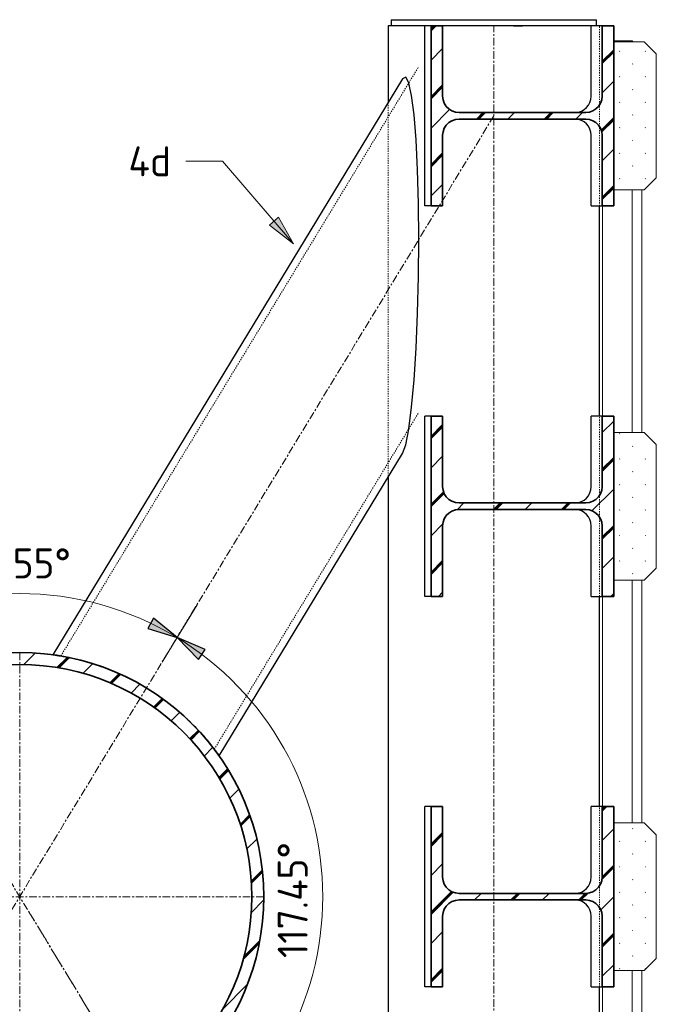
# Model space of a CAD drawing. Header units: millimetres. Extents: x -236694 to -141708, y -41476 to 103952.
# Tile 92 of 103: x -144617 to -143557, y 1081 to 2720. Entities that reach past the tile are written whole.
import ezdxf

# ---------------------------------------------------------------- set-up
doc = ezdxf.new("R2010")
doc.units = ezdxf.units.MM
for name, pattern in [('Dash', [6.35, 3.175, -3.175]), ('Grid Line', [22.225, 12.7, -3.175, 3.175, -3.175]), ('XX-HIDDEN', [4, 2, -2])]:
    doc.linetypes.add(name, pattern=pattern)
for name, color, linetype, lineweight in [('N-CO-BC-BETONVORM-G', 50, 'Continuous', 25), ('N-CO-BC-BETONVORM-G-1', 50, 'XX-HIDDEN', 18), ('N-CO-BC-BETONVORM-G-2', 50, 'Continuous', 13), ('N-CO-BC-BETONVORM-G-3', 50, 'Continuous', 18), ('N-CO-BC-BETONVORM-GN', 10, 'XX-HIDDEN', 18), ('N-CO-BC-BETONVORM-GN-1', 10, 'Continuous', 18), ('N-CO-KC-KUNSTSTOFVORM-G', 7, 'Continuous', 13), ('N-CO-KC-KUNSTSTOFVORM-GD', 90, 'Continuous', 18), ('N-CO-SC-STAALVORM-G', 10, 'Continuous', 25), ('N-CO-SC-STAALVORM-G-1', 10, 'Continuous', 18), ('N-CO-SC-STAALVORM-GD', 90, 'Continuous', 35), ('X-XX-AL-ANALYTISCH_BEAMS-G', 32, 'Continuous', 35), ('X-XX-AL-CONSTRUCTIELIJN-G-1', 7, 'Grid Line', 18), ('X-XX-AL-M', 7, 'Continuous', 18), ('X-XX-AL-M-20', 7, 'Continuous', 18), ('X-XX-AL-T25-1', 250, 'Continuous', 13), ('X-XX-AL-T25-2', 7, 'Continuous', 13)]:
    doc.layers.add(name, color=color, linetype=linetype, lineweight=lineweight)
doc.styles.add('NLCS-ISO_1', font='NLCS-ISO.ttf', dxfattribs={"height": 50})
doc.dimstyles.new('2_5_NLCS_arrow_fill_11', dxfattribs={"dimscale": 304.8, "dimtxt": 50.137748, "dimasz": 0.164042, "dimexe": 0.15748, "dimexo": 0.104987, "dimgap": 0.032808, "dimtad": 1, "dimdec": 0, "dimzin": 0, "dimdsep": 46, "dimtxsty": 'NLCS-ISO_1', "dimsah": 1, "dimcen": 0.09, "dimazin": 0, "dimtfac": 1, "dimtdec": 4, "dimtix": 1, "dimtmove": 0, "dimatfit": 3, "dimfxl": 1, "dimtvp": 1, "dimtolj": 1, "dimtzin": 0, "dimarcsym": 2})
doc.dimstyles.new('2_5_NLCS_arrow_fill_12', dxfattribs={"dimscale": 304.8, "dimtxt": 50.137748, "dimasz": 0.164042, "dimexe": 0.15748, "dimexo": 0.104987, "dimgap": 0.032808, "dimtad": 1, "dimdec": 0, "dimzin": 0, "dimdsep": 46, "dimtxsty": 'NLCS-ISO_1', "dimsah": 1, "dimcen": 0.09, "dimazin": 0, "dimtfac": 1, "dimtdec": 4, "dimtix": 1, "dimtmove": 0, "dimatfit": 3, "dimfxl": 1, "dimtvp": 1, "dimtolj": 1, "dimtzin": 0, "dimarcsym": 2})
pattern_1 = [(45, (-142885.41, -9085), (-56.56854, 56.56854), []), (45, (-142885.41, -9036.43), (-56.56854, 56.56854), []), (45, (-142885.41, -9034.43), (-56.56854, 56.56854), []), (45, (-142885.41, -9032.43), (-56.56854, 56.56854), [])]
pattern_2 = [(45, (102497.49, -9085), (-21.2132, 21.2132), [0.671, -29.329])]

# ---------------------------------------------------------------- blocks, each defined once
blk = doc.blocks.new('GM_afdekklepje - GM_afdekklepje-3673590-Doorsnede 7 dubbel geleidewerk')
at = {"layer": 'N-CO-SC-STAALVORM-G'}
for p, q in [((101384.4, 2720), (101384.4, 2710)), ((101384.5, 2720), (101384.7, 2720)), ((101384.7, 2720), (101440, 2720)), ((101440, 2720), (101471, 2720)), ((101471, 2720), (101703.8, 2720)), ((101703.8, 2720), (101726.4, 2720)), ((101726.4, 2710), (101726.4, 2720))]:
    blk.add_line(p, q, dxfattribs=at)
blk = doc.blocks.new('NLI_Balk_Buis - ø323_9_12_5-3688876-Doorsnede 7 dubbel geleidewerk')
at = {"layer": 'N-CO-BC-BETONVORM-GN'}
for p, q in [((100834.2, 1660.7), (101430.3, 2642)), ((101089.7, 1505.5), (101430.3, 2066.2))]:
    blk.add_line(p, q, dxfattribs=at)
blk = doc.blocks.new('GM_Hakorit_2850 - GM_Hakorit_2850-V252-Doorsnede 7 dubbel geleidewerk')
at = {"layer": 'N-CO-KC-KUNSTSTOFVORM-G'}
for p, q in [((101754.9, 2685), (101785.5, 2685)), ((101785.5, 2685), (101785.5, 2683)), ((101787.2, 2683), (101785.5, 2685)), ((101785.5, 2437), (101785.5, 2033)), ((101802, 2437), (101802, 2033)), ((101736.2, 2060), (101736.2, 2410)), ((101785.5, 1787), (101785.5, 1383)), ((101802, 1787), (101802, 1383)), ((101736.2, 1410), (101736.2, 1760)), ((101785.5, 1137), (101785.5, 733)), ((101802, 1137), (101802, 733)), ((101736.2, 760), (101736.2, 1110))]:
    blk.add_line(p, q, dxfattribs=at)
blk = doc.blocks.new('GM_Hakorit_1100 - GM_Hakorit_1100-V253-Doorsnede 7 dubbel geleidewerk')
at = {"layer": 'N-CO-BC-BETONVORM-G-3'}
h = blk.add_hatch(dxfattribs=at)
h.set_pattern_fill('ACO-KUNSTSTOF', color=256, style=0, pattern_type=2)
h.set_pattern_definition(pattern_2)
h.paths.add_polyline_path([(101805.6, 2437), (101825.9, 2457), (101825.9, 2663), (101805.6, 2683), (101754.9, 2683), (101754.9, 2437), (101802, 2437)], flags=0)
at = {"layer": 'N-CO-KC-KUNSTSTOFVORM-GD'}
for p, q in [((101754.9, 2683), (101754.9, 2437)), ((101805.6, 2683), (101754.9, 2683)), ((101825.9, 2663), (101805.6, 2683)), ((101825.9, 2457), (101825.9, 2663)), ((101805.6, 2437), (101825.9, 2457)), ((101754.9, 2437), (101805.6, 2437))]:
    blk.add_line(p, q, dxfattribs=at)
blk = doc.blocks.new('GM_Hakorit_1100 - GM_Hakorit_1100-V254-Doorsnede 7 dubbel geleidewerk')
at = {"layer": 'N-CO-BC-BETONVORM-G-3'}
h = blk.add_hatch(dxfattribs=at)
h.set_pattern_fill('ACO-KUNSTSTOF', color=256, style=0, pattern_type=2)
h.set_pattern_definition(pattern_2)
h.paths.add_polyline_path([(101754.9, 1787), (101805.6, 1787), (101825.9, 1807), (101825.9, 2013), (101805.6, 2033), (101754.9, 2033), (101754.9, 1835)], flags=0)
at = {"layer": 'N-CO-KC-KUNSTSTOFVORM-GD'}
for p, q in [((101754.9, 2033), (101754.9, 1787)), ((101805.6, 2033), (101754.9, 2033)), ((101825.9, 2013), (101805.6, 2033)), ((101825.9, 1807), (101825.9, 2013)), ((101805.6, 1787), (101825.9, 1807)), ((101754.9, 1787), (101805.6, 1787))]:
    blk.add_line(p, q, dxfattribs=at)
blk = doc.blocks.new('GM_Hakorit_1100 - GM_Hakorit_1100-V255-Doorsnede 7 dubbel geleidewerk')
at = {"layer": 'N-CO-BC-BETONVORM-G-3'}
h = blk.add_hatch(dxfattribs=at)
h.set_pattern_fill('ACO-KUNSTSTOF', color=256, style=0, pattern_type=2)
h.set_pattern_definition(pattern_2)
h.paths.add_polyline_path([(101805.6, 1137), (101825.9, 1157), (101825.9, 1363), (101805.6, 1383), (101754.9, 1383), (101754.9, 1137), (101802, 1137)], flags=0)
at = {"layer": 'N-CO-KC-KUNSTSTOFVORM-GD'}
for p, q in [((101754.9, 1383), (101754.9, 1137)), ((101805.6, 1383), (101754.9, 1383)), ((101825.9, 1363), (101805.6, 1383)), ((101825.9, 1157), (101825.9, 1363)), ((101805.6, 1137), (101825.9, 1157)), ((101754.9, 1137), (101805.6, 1137))]:
    blk.add_line(p, q, dxfattribs=at)
blk = doc.blocks.new('NLI_Balk_Buis - ø813_20-3690250-Doorsnede 7 dubbel geleidewerk')
at = {"layer": 'N-CO-BC-BETONVORM-GN-1'}
h = blk.add_hatch(dxfattribs=at)
h.set_pattern_fill('ACO-STAAL', color=256, style=0, pattern_type=2)
h.set_pattern_definition([(45, (102497.49, -9085), (-56.56854, 56.56854), []), (45, (102497.49, -9036.43), (-56.56854, 56.56854), []), (45, (102497.49, -9034.43), (-56.56854, 56.56854), []), (45, (102497.49, -9032.43), (-56.56854, 56.56854), [])])
h.paths.add_polyline_path([(100765.7, 853.5), (100801.1, 855), (100836.3, 859.7), (100871.7, 867.6), (100904.7, 878), (100937.5, 891.6), (100969, 908), (100998.9, 927), (101027, 948.6), (101053.1, 972.6), (101077.1, 998.7), (101098.7, 1026.8), (101117.7, 1056.7), (101134.1, 1088.2), (101147.7, 1121), (101158.4, 1154.8), (101166, 1189.4), (101170.7, 1224.6), (101172.2, 1260), (101170.7, 1295.4), (101166, 1330.6), (101158.4, 1365.2), (101147.7, 1399), (101134.1, 1431.8), (101117.7, 1463.2), (101098.7, 1493.2), (101077.1, 1521.3), (101053.1, 1547.4), (101027, 1571.4), (100998.9, 1593), (100969, 1612), (100937.5, 1628.4), (100904.7, 1642), (100870.9, 1652.6), (100836.3, 1660.3), (100801.1, 1665), (100765.7, 1666.5), (100730.3, 1665), (100695.1, 1660.3), (100660.5, 1652.6), (100625.6, 1641.5), (100593.9, 1628.4), (100562.5, 1612), (100532.5, 1593), (100504.4, 1571.4), (100478.3, 1547.4), (100454.3, 1521.3), (100432.7, 1493.2), (100413.7, 1463.2), (100397.3, 1431.8), (100383.7, 1399), (100373.1, 1365.2), (100365.4, 1330.6), (100360.8, 1295.4), (100359.2, 1260), (100360.8, 1224.6), (100365.4, 1189.4), (100373.1, 1154.8), (100383.7, 1121), (100397.3, 1088.2), (100413.7, 1056.7), (100432.7, 1026.8), (100454.3, 998.7), (100478.3, 972.6), (100504.4, 948.6), (100532.5, 927), (100562.5, 908), (100593.9, 891.6), (100626.7, 878), (100660.5, 867.4), (100695.1, 859.7), (100730.3, 855), (100749.2, 854.2)], flags=0)
h.paths.add_polyline_path([(100765.7, 873.5), (100732, 875), (100698.6, 879.4), (100665.7, 886.7), (100633.5, 896.8), (100602.4, 909.7), (100572.5, 925.3), (100544, 943.4), (100517.3, 963.9), (100492.4, 986.7), (100469.6, 1011.6), (100449.1, 1038.3), (100431, 1066.7), (100415.4, 1096.7), (100402.5, 1127.8), (100392.4, 1160), (100385.1, 1192.9), (100380.7, 1226.3), (100379.2, 1260), (100380.7, 1293.7), (100385.1, 1327.1), (100392.4, 1360), (100402.5, 1392.2), (100415.4, 1423.3), (100431, 1453.2), (100449.1, 1481.7), (100469.6, 1508.4), (100492.4, 1533.3), (100517.3, 1556.1), (100544.7, 1577), (100572.5, 1594.7), (100602.4, 1610.3), (100633.5, 1623.2), (100665.7, 1633.3), (100698.6, 1640.6), (100732, 1645), (100765.7, 1646.5), (100799.4, 1645), (100832.8, 1640.6), (100865.7, 1633.3), (100897.9, 1623.2), (100929, 1610.3), (100959, 1594.7), (100987.4, 1576.6), (101014.1, 1556.1), (101039, 1533.3), (101061.8, 1508.4), (101082.3, 1481.7), (101100.4, 1453.2), (101116, 1423.3), (101128.9, 1392.2), (101139, 1360), (101146.3, 1327.1), (101150.7, 1293.7), (101152.2, 1260), (101150.7, 1226.3), (101146.3, 1192.9), (101139, 1160), (101128.9, 1127.8), (101116, 1096.7), (101100.4, 1066.7), (101082.3, 1038.3), (101061.8, 1011.6), (101039, 986.7), (101014.1, 963.9), (100987.4, 943.4), (100959, 925.3), (100929, 909.7), (100897.9, 896.8), (100865.7, 886.7), (100832.8, 879.4), (100799.4, 875)], flags=0)
at = {"layer": 'N-CO-SC-STAALVORM-GD'}
for radius, start, end in [(406.5, 360, 180), (386.5, 0, 180), (406.5, 180, 360), (386.5, 180, 0)]:
    blk.add_arc((100765.7, 1260), radius, start, end, dxfattribs=at)
blk = doc.blocks.new('DIMBLOCK178-Doorsnede 7 dubbel geleidewerk')
at = {"layer": 'X-XX-AL-M-20', "lineweight": 25}
for points in [[(-144355.2, 1691.4), (-144319.4, 1655), (-144308.2, 1671.6)], [(-144355.2, 828.6), (-144308.2, 848.4), (-144319.4, 865)]]:
    blk.add_hatch(color=256, dxfattribs=at).paths.add_polyline_path(points, flags=0)
at = {"layer": 'X-XX-AL-M-20'}
for p, q in [((-144355.2, 1691.4), (-144321.9, 1746.1)), ((-144355.2, 1691.4), (-144380.1, 1650.4)), ((-144355.2, 828.6), (-144355.2, 828.6)), ((-144355.2, 828.6), (-144330.2, 787.6))]:
    blk.add_line(p, q, dxfattribs=at)
at = {"layer": 'X-XX-AL-M-20', "lineweight": 25}
for p, q in [((-144355.2, 1691.4), (-144319.4, 1655)), ((-144308.2, 1671.6), (-144355.2, 1691.4)), ((-144319.4, 1655), (-144308.2, 1671.6)), ((-144319.4, 865), (-144355.2, 828.6)), ((-144308.2, 848.4), (-144319.4, 865)), ((-144355.2, 828.6), (-144308.2, 848.4))]:
    blk.add_line(p, q, dxfattribs=at)
at = {"layer": 'X-XX-AL-M-20', "linetype": 'Dash'}
blk.add_line((-144355.2, 828.6), (-144600.6, 1232.7), dxfattribs=at)
at = {"layer": 'X-XX-AL-M-20'}
blk.add_arc((-144617.2, 1260), 504.7, 301.276, 58.724, dxfattribs=at)
blk.add_arc((-144617.2, 1260), 504.7, 301.276, 58.724, dxfattribs=at)
at = {"layer": 'X-XX-AL-M-20', "color": 0, "insert": (-144187.6, 1157.8), "char_height": 50, "width": 245.202, "attachment_point": 1, "rotation": 90, "line_spacing_factor": 1.135194, "style": 'NLCS-ISO_1'}
blk.add_mtext('117.45°', dxfattribs=at)
blk = doc.blocks.new('DIMBLOCK179-Doorsnede 7 dubbel geleidewerk')
at = {"layer": 'X-XX-AL-M-20', "lineweight": 25}
for points in [[(-144879.2, 1691.4), (-144830.5, 1706.3), (-144840, 1723.9)], [(-144355.2, 1691.4), (-144394.4, 1723.9), (-144403.9, 1706.3)]]:
    blk.add_hatch(color=256, dxfattribs=at).paths.add_polyline_path(points, flags=0)
at = {"layer": 'X-XX-AL-M-20', "linetype": 'Dash'}
for p, q in [((-144879.2, 1691.4), (-144912.5, 1746.1)), ((-144355.2, 1691.4), (-144321.9, 1746.1))]:
    blk.add_line(p, q, dxfattribs=at)
at = {"layer": 'X-XX-AL-M-20', "lineweight": 25}
for p, q in [((-144840, 1723.9), (-144879.2, 1691.4)), ((-144830.5, 1706.3), (-144840, 1723.9)), ((-144394.4, 1723.9), (-144403.9, 1706.3)), ((-144355.2, 1691.4), (-144394.4, 1723.9)), ((-144879.2, 1691.4), (-144830.5, 1706.3)), ((-144403.9, 1706.3), (-144355.2, 1691.4))]:
    blk.add_line(p, q, dxfattribs=at)
at = {"layer": 'X-XX-AL-M-20'}
for p, q in [((-144879.2, 1691.4), (-144854.3, 1650.4)), ((-144355.2, 1691.4), (-144380.1, 1650.4)), ((-144355.2, 1691.4), (-144355.2, 1691.4))]:
    blk.add_line(p, q, dxfattribs=at)
blk.add_arc((-144617.2, 1260), 504.7, 58.724, 121.276, dxfattribs=at)
blk.add_arc((-144617.2, 1260), 504.7, 58.724, 121.276, dxfattribs=at)
at = {"layer": 'X-XX-AL-M-20', "color": 0, "insert": (-144709.9, 1839.9), "char_height": 50, "width": 222.498, "attachment_point": 1, "line_spacing_factor": 1.135194, "style": 'NLCS-ISO_1'}
blk.add_mtext('62.55°', dxfattribs=at)

msp = doc.modelspace()

# ---------------------------------------------------------------- hatches: boundary and pattern name
at = {"layer": 'N-CO-SC-STAALVORM-G-1'}
h = msp.add_hatch(dxfattribs=at)
h.set_pattern_fill('ACO-STAAL', color=256, style=0, pattern_type=2)
h.set_pattern_definition(pattern_1)
h.paths.add_polyline_path([(-143912.8, 2410), (-143912.8, 2527.5), (-143912.2, 2533.5), (-143910.1, 2539.2), (-143906.9, 2544.3), (-143902.5, 2548.6), (-143897.3, 2551.8), (-143891.6, 2553.8), (-143885.5, 2554.5), (-143674.6, 2554.5), (-143668.5, 2553.8), (-143662.7, 2551.8), (-143657.5, 2548.6), (-143652.7, 2543.5), (-143649.9, 2539.2), (-143647.9, 2533.5), (-143647.2, 2527.5), (-143647.2, 2410), (-143628, 2410), (-143628, 2710), (-143647.2, 2710), (-143647.2, 2592.5), (-143647.9, 2586.5), (-143649.9, 2580.8), (-143653.2, 2575.7), (-143657.5, 2571.4), (-143662.7, 2568.2), (-143668.5, 2566.2), (-143676.6, 2565.5), (-143885.5, 2565.5), (-143891.6, 2566.2), (-143897.3, 2568.2), (-143902.5, 2571.4), (-143906.9, 2575.7), (-143910.1, 2580.8), (-143912.2, 2586.5), (-143912.8, 2592.5), (-143912.8, 2710), (-143932.1, 2710), (-143932.1, 2410)], flags=0)
h = msp.add_hatch(dxfattribs=at)
h.set_pattern_fill('ACO-STAAL', color=256, style=0, pattern_type=2)
h.set_pattern_definition(pattern_1)
h.paths.add_polyline_path([(-143628, 1760), (-143628, 2060), (-143647.2, 2060), (-143647.2, 1942.5), (-143647.9, 1936.5), (-143649.9, 1930.8), (-143653.2, 1925.7), (-143657.5, 1921.4), (-143662.7, 1918.2), (-143668.5, 1916.2), (-143676.6, 1915.5), (-143885.5, 1915.5), (-143891.6, 1916.2), (-143897.3, 1918.2), (-143902.5, 1921.4), (-143906.9, 1925.7), (-143910.1, 1930.8), (-143912.2, 1936.5), (-143912.8, 1942.5), (-143912.8, 2060), (-143932.1, 2060), (-143932.1, 1760), (-143912.8, 1760), (-143912.8, 1877.5), (-143912.2, 1883.5), (-143910.1, 1889.2), (-143906.9, 1894.3), (-143902.5, 1898.6), (-143897.3, 1901.8), (-143891.6, 1903.8), (-143885.5, 1904.5), (-143674.6, 1904.5), (-143668.5, 1903.8), (-143662.7, 1901.8), (-143657.5, 1898.6), (-143652.7, 1893.5), (-143649.9, 1889.2), (-143647.9, 1883.4), (-143647.2, 1877.5), (-143647.2, 1760)], flags=0)
h = msp.add_hatch(dxfattribs=at)
h.set_pattern_fill('ACO-STAAL', color=256, style=0, pattern_type=2)
h.set_pattern_definition(pattern_1)
h.paths.add_polyline_path([(-143647.2, 1110), (-143628, 1110), (-143628, 1410), (-143647.2, 1410), (-143647.2, 1292.5), (-143647.9, 1286.5), (-143649.9, 1280.8), (-143653.2, 1275.7), (-143657.5, 1271.4), (-143662.7, 1268.2), (-143668.5, 1266.2), (-143676.6, 1265.5), (-143885.5, 1265.5), (-143891.6, 1266.2), (-143897.3, 1268.2), (-143902.5, 1271.4), (-143906.9, 1275.7), (-143910.1, 1280.8), (-143912.2, 1286.5), (-143912.8, 1292.5), (-143912.8, 1410), (-143932.1, 1410), (-143932.1, 1110), (-143912.8, 1110), (-143912.8, 1227.5), (-143912.2, 1233.5), (-143910.1, 1239.2), (-143906.9, 1244.3), (-143902.5, 1248.6), (-143897.3, 1251.8), (-143891.6, 1253.8), (-143885.5, 1254.5), (-143674.6, 1254.5), (-143668.5, 1253.8), (-143662.7, 1251.8), (-143657.5, 1248.6), (-143652.7, 1243.5), (-143649.9, 1239.2), (-143647.9, 1233.5), (-143647.2, 1227.5), (-143647.2, 1125.6)], flags=0)
at = {"layer": 'X-XX-AL-T25-1'}
msp.add_hatch(color=256, dxfattribs=at).paths.add_polyline_path([(-144161.2, 2346.6), (-144186.2, 2391), (-144201.3, 2378)], flags=0)

# ---------------------------------------------------------------- linework, layer by layer
at = {"layer": 'N-CO-BC-BETONVORM-GN'}
for p, q in [((-143651.5, 2578.4), (-143651.5, 2710)), ((-144003.5, 2582.1), (-144003.5, 2558.2)), ((-143651.5, 2541.8), (-143651.5, 2578.2)), ((-144003.5, 2558), (-144003.5, 1982.5)), ((-143651.5, 2410), (-143651.5, 2541.6)), ((-143651.5, 1928.4), (-143651.5, 2060)), ((-144003.5, 1982.3), (-144003.5, 1958.4)), ((-143651.5, 1891.8), (-143651.5, 1928.2)), ((-143651.5, 1760), (-143651.5, 1891.6)), ((-143651.5, 1278.4), (-143651.5, 1410)), ((-143651.5, 1241.8), (-143651.5, 1278.2)), ((-143651.5, 1110), (-143651.5, 1241.6))]:
    msp.add_line(p, q, dxfattribs=at)
for points in [[(-144548.2, 1660.6), (-144548.5, 1660.7), (-144548.7, 1660.7), (-144548.7, 1660.7)], [(-144548.7, 1660.7), (-144548.7, 1660.7), (-144548.5, 1660.7), (-144548.2, 1660.6)], [(-144511.7, 1652.6), (-144512, 1652.6), (-144512.2, 1652.7), (-144512.5, 1652.8)], [(-144512.5, 1652.8), (-144512.2, 1652.7), (-144512, 1652.6), (-144511.7, 1652.6)], [(-144477, 1641.6), (-144477.7, 1641.8), (-144478.4, 1642.1), (-144479, 1642.3)], [(-144479, 1642.3), (-144478.4, 1642.1), (-144477.7, 1641.8), (-144477, 1641.6)], [(-144416.2, 1613.3), (-144414.9, 1612.6), (-144413.6, 1611.8), (-144412.2, 1611)], [(-144384.6, 1593.3), (-144384, 1592.9), (-144383.4, 1592.5), (-144382.8, 1592.1)], [(-144356.5, 1571.9), (-144356.2, 1571.6), (-144355.9, 1571.4), (-144355.6, 1571.1)], [(-144355.6, 1571.1), (-144355.9, 1571.4), (-144356.2, 1571.6), (-144356.5, 1571.9)], [(-144330.5, 1548.1), (-144330, 1547.7), (-144329.5, 1547.2), (-144329.1, 1546.7)], [(-144329.1, 1546.7), (-144329.5, 1547.2), (-144330, 1547.7), (-144330.5, 1548.1)], [(-144294.2, 1506.8), (-144293.5, 1505.9), (-144293.2, 1505.5), (-144293.2, 1505.5)], [(-144293.2, 1505.5), (-144293.2, 1505.5), (-144293.5, 1505.9), (-144294.2, 1506.8)]]:
    msp.add_open_spline(points, degree=3, dxfattribs=at)
at = {"layer": 'N-CO-SC-STAALVORM-G'}
for p, q in [((-144003.5, 2710), (-144003.5, 2582.3)), ((-144003.1, 2710), (-144003.4, 2710)), ((-143947.9, 2710), (-144003.1, 2710)), ((-143942.8, 2710), (-143947.9, 2710)), ((-143942.6, 2410), (-143942.6, 2710)), ((-143932.1, 2710), (-143942.6, 2710)), ((-143911, 2710), (-143912.8, 2710)), ((-143794.7, 2710), (-143911, 2710)), ((-143678.3, 2710), (-143780, 2710)), ((-143665.3, 2710), (-143678.3, 2710)), ((-143665.4, 2592.5), (-143665.4, 2710)), ((-143647.2, 2710), (-143665.4, 2710)), ((-143979.6, 2621.6), (-144562, 1662.7)), ((-143665.4, 2410), (-143665.4, 2527.5)), ((-143932.1, 2410), (-143942.6, 2410)), ((-143665.4, 2410), (-143647.2, 2410)), ((-143651.5, 2060), (-143651.5, 2410)), ((-143942.6, 1760), (-143942.6, 2060)), ((-143932.1, 2060), (-143942.6, 2060)), ((-143665.4, 1942.5), (-143665.4, 2060)), ((-143647.2, 2060), (-143665.4, 2060)), ((-144285.2, 1494.6), (-143979.6, 1997.7)), ((-144003.5, 1958.2), (-144003.5, 561.8)), ((-143665.4, 1760), (-143665.4, 1877.5)), ((-143932.1, 1760), (-143942.6, 1760)), ((-143665.4, 1760), (-143647.2, 1760)), ((-143651.5, 1410), (-143651.5, 1760)), ((-143942.6, 1110), (-143942.6, 1410)), ((-143932.1, 1410), (-143942.6, 1410)), ((-143665.4, 1292.5), (-143665.4, 1410)), ((-143647.2, 1410), (-143665.4, 1410)), ((-143665.4, 1110), (-143665.4, 1227.5)), ((-143932.1, 1110), (-143942.6, 1110)), ((-143665.4, 1110), (-143647.2, 1110)), ((-143651.5, 760), (-143651.5, 1110))]:
    msp.add_line(p, q, dxfattribs=at)
at = {"layer": 'N-CO-SC-STAALVORM-G', "flags": 128}
for points in [[(-143969.2, 2614.7), (-143969.3, 2614.9), (-143974.3, 2624.3), (-143979.6, 2621.6)], [(-143952.6, 2354.1), (-143953.1, 2414.1), (-143954.7, 2470.1), (-143957.2, 2519.9), (-143960.5, 2561.7), (-143964.6, 2593.7), (-143969.2, 2614.6)], [(-143969.2, 2039), (-143964.6, 2075), (-143960.5, 2120.5), (-143957.2, 2173.3), (-143954.7, 2231.3), (-143953.1, 2292.4), (-143952.6, 2354.1)], [(-143979.6, 1997.7), (-143974.3, 2012.4), (-143969.3, 2038.5), (-143969.2, 2038.7)]]:
    msp.add_lwpolyline(points, dxfattribs=at)
at = {"layer": 'N-CO-SC-STAALVORM-G'}
for centre, start_param, end_param in [((-143692.1, 2592.5), 3.15571, 4.712389), ((-143692.1, 2527.5), 4.712389, 6.269068), ((-143692.1, 1942.5), 3.15571, 4.712389), ((-143692.1, 1877.5), 4.712389, 6.269068), ((-143692.1, 1292.5), 3.15571, 4.712389), ((-143692.1, 1227.5), 4.712389, 6.269068)]:
    msp.add_ellipse(centre, major_axis=(0, 27), ratio=0.986394, start_param=start_param, end_param=end_param, dxfattribs=at)
for points in [[(-144561.6, 1662.7), (-144561.9, 1662.7), (-144562, 1662.7), (-144562, 1662.7)], [(-144548.9, 1660.7), (-144548.9, 1660.7), (-144548.8, 1660.7), (-144548.7, 1660.7)], [(-144516, 1653.7), (-144516.7, 1653.9), (-144517.4, 1654.1), (-144518, 1654.2)], [(-144518, 1654.2), (-144517.4, 1654.1), (-144516.7, 1653.9), (-144516, 1653.7)], [(-144500, 1649.2), (-144500.9, 1649.5), (-144501.7, 1649.7), (-144502.5, 1650)], [(-144502.5, 1650), (-144501.7, 1649.7), (-144500.9, 1649.5), (-144500, 1649.2)], [(-144482.7, 1643.6), (-144483.4, 1643.9), (-144484.2, 1644.1), (-144485, 1644.4)], [(-144485, 1644.4), (-144484.2, 1644.1), (-144483.4, 1643.9), (-144482.7, 1643.6)], [(-144464.3, 1636.7), (-144464.7, 1636.8), (-144465, 1636.9), (-144465.4, 1637.1)], [(-144465.4, 1637.1), (-144465, 1636.9), (-144464.7, 1636.8), (-144464.3, 1636.7)], [(-144410.5, 1610), (-144409, 1609.2), (-144407.6, 1608.3), (-144406.2, 1607.4)], [(-144406.2, 1607.4), (-144399.3, 1603.2), (-144392.5, 1598.8), (-144385.9, 1594.3)], [(-144353.4, 1569.3), (-144353.1, 1569), (-144352.8, 1568.8), (-144352.5, 1568.5)], [(-144352.5, 1568.5), (-144352.8, 1568.8), (-144353.1, 1569), (-144353.4, 1569.3)], [(-144338.8, 1556.2), (-144338.2, 1555.6), (-144337.6, 1555.1), (-144337, 1554.5)], [(-144337, 1554.5), (-144337.6, 1555.1), (-144338.2, 1555.6), (-144338.8, 1556.2)], [(-144325.8, 1543.4), (-144325.2, 1542.8), (-144324.6, 1542.1), (-144324, 1541.5)], [(-144324, 1541.5), (-144324.6, 1542.1), (-144325.2, 1542.8), (-144325.8, 1543.4)], [(-144314.4, 1531.3), (-144314, 1530.7), (-144313.5, 1530.2), (-144313.1, 1529.7)], [(-144313.1, 1529.7), (-144313.5, 1530.2), (-144314, 1530.7), (-144314.4, 1531.3)]]:
    msp.add_open_spline(points, degree=3, dxfattribs=at)
for points, knots in [([(-144562, 1662.7), (-144562, 1662.7), (-144561.6, 1662.7), (-144558.9, 1662.3), (-144553.8, 1661.5), (-144550, 1660.9), (-144549, 1660.7)], [0.5027992, 0.5027992, 0.5027992, 0.5027992, 0.5217391, 0.5652174, 0.6086957, 0.6233645, 0.6233645, 0.6233645, 0.6233645]), ([(-144545.2, 1660.1), (-144544.3, 1659.9), (-144540, 1659.1), (-144531, 1657.3), (-144520.8, 1655), (-144515, 1653.4), (-144514.3, 1653.3)], [0.6409471, 0.6409471, 0.6409471, 0.6409471, 0.6521739, 0.6956522, 0.7391304, 0.7453791, 0.7453791, 0.7453791, 0.7453791]), ([(-144508.9, 1651.8), (-144506.2, 1651.1), (-144497.9, 1648.7), (-144488.3, 1645.6), (-144481.4, 1643.2), (-144480.7, 1642.9)], [0.76014134, 0.76014134, 0.76014134, 0.76014134, 0.7826087, 0.82608696, 0.83162949, 0.83162949, 0.83162949, 0.83162949]), ([(-144474.1, 1640.5), (-144470.9, 1639.3), (-144462.4, 1636), (-144453.7, 1632.2), (-144448.3, 1629.8)], [0.8470383, 0.8470383, 0.8470383, 0.8470383, 0.86956522, 0.90574722, 0.90574722, 0.90574722, 0.90574722]), ([(-144443.2, 1627.4), (-144440.6, 1626.1), (-144432.3, 1622.1), (-144424, 1617.7), (-144418.4, 1614.6)], [0.91727653, 0.91727653, 0.91727653, 0.91727653, 0.93478261, 0.97235966, 0.97235966, 0.97235966, 0.97235966]), ([(-144379.7, 1589.9), (-144376.3, 1587.5), (-144369.4, 1582.3), (-144362.8, 1577.1), (-144359.4, 1574.3)], [0.06201948, 0.06201948, 0.06201948, 0.06201948, 0.08695652, 0.1138578, 0.1138578, 0.1138578, 0.1138578]), ([(-144354.4, 1570.1), (-144354, 1569.8), (-144348.5, 1565.1), (-144341, 1558.4), (-144334.4, 1552), (-144332.4, 1550.1)], [0.1276878, 0.1276878, 0.1276878, 0.1276878, 0.13043478, 0.17391304, 0.19361986, 0.19361986, 0.19361986, 0.19361986]), ([(-144327.7, 1545.4), (-144327, 1544.6), (-144322.1, 1539.6), (-144315, 1532), (-144309.4, 1525.6), (-144307.3, 1523.1)], [0.20947856, 0.20947856, 0.20947856, 0.20947856, 0.2173913, 0.26086957, 0.29130751, 0.29130751, 0.29130751, 0.29130751]), ([(-144304.9, 1520.2), (-144304.8, 1520.1), (-144301.9, 1516.6), (-144297.6, 1511.2), (-144294.2, 1506.9), (-144293, 1505.3)], [0.30307241, 0.30307241, 0.30307241, 0.30307241, 0.30434783, 0.34782609, 0.37625202, 0.37625202, 0.37625202, 0.37625202]), ([(-144293, 1505.2), (-144292.4, 1504.4), (-144290.1, 1501.4), (-144287.1, 1497.2), (-144285.1, 1494.5), (-144285.1, 1494.5), (-144285.5, 1494.9)], [0.3766355, 0.3766355, 0.3766355, 0.3766355, 0.3913043, 0.4347826, 0.4782609, 0.5217391, 0.5217391, 0.5217391, 0.5217391])]:
    msp.add_open_spline(points, degree=3, knots=knots, dxfattribs=at)
at = {"layer": 'N-CO-SC-STAALVORM-GD'}
for p, q in [((-143912.8, 2710), (-143932.1, 2710)), ((-143932.1, 2710), (-143932.1, 2410)), ((-143912.8, 2592.5), (-143912.8, 2710)), ((-143628, 2710), (-143647.2, 2710)), ((-143647.2, 2710), (-143647.2, 2592.5)), ((-143628, 2410), (-143628, 2710)), ((-143674.6, 2565.5), (-143885.5, 2565.5)), ((-143885.5, 2554.5), (-143674.6, 2554.5)), ((-143912.8, 2410), (-143912.8, 2527.5)), ((-143647.2, 2527.5), (-143647.2, 2410)), ((-143932.1, 2410), (-143912.8, 2410)), ((-143647.2, 2410), (-143628, 2410)), ((-143912.8, 2060), (-143932.1, 2060)), ((-143932.1, 2060), (-143932.1, 1760)), ((-143912.8, 1942.5), (-143912.8, 2060)), ((-143628, 2060), (-143647.2, 2060)), ((-143647.2, 2060), (-143647.2, 1942.5)), ((-143628, 1760), (-143628, 2060)), ((-143674.6, 1915.5), (-143885.5, 1915.5)), ((-143885.5, 1904.5), (-143674.6, 1904.5)), ((-143912.8, 1760), (-143912.8, 1877.5)), ((-143647.2, 1877.5), (-143647.2, 1760)), ((-143932.1, 1760), (-143912.8, 1760)), ((-143647.2, 1760), (-143628, 1760)), ((-143912.8, 1410), (-143932.1, 1410)), ((-143932.1, 1410), (-143932.1, 1110)), ((-143912.8, 1292.5), (-143912.8, 1410)), ((-143628, 1410), (-143647.2, 1410)), ((-143647.2, 1410), (-143647.2, 1292.5)), ((-143628, 1110), (-143628, 1410)), ((-143674.6, 1265.5), (-143885.5, 1265.5)), ((-143885.5, 1254.5), (-143674.6, 1254.5)), ((-143912.8, 1110), (-143912.8, 1227.5)), ((-143647.2, 1227.5), (-143647.2, 1110)), ((-143932.1, 1110), (-143912.8, 1110)), ((-143647.2, 1110), (-143628, 1110))]:
    msp.add_line(p, q, dxfattribs=at)
at = {"layer": 'N-CO-SC-STAALVORM-GD', "flags": 128}
for points in [[(-143885.5, 2565.5), (-143891.6, 2566.2), (-143897.3, 2568.2), (-143902.5, 2571.4), (-143906.9, 2575.7), (-143910.1, 2580.8), (-143912.2, 2586.5), (-143912.8, 2592.5)], [(-143647.2, 2592.5), (-143647.9, 2586.5), (-143649.9, 2580.8), (-143653.2, 2575.7), (-143657.5, 2571.4), (-143662.7, 2568.2), (-143668.5, 2566.2), (-143674.6, 2565.5)], [(-143912.8, 2527.5), (-143912.2, 2533.5), (-143910.1, 2539.2), (-143906.9, 2544.3), (-143902.5, 2548.6), (-143897.3, 2551.8), (-143891.6, 2553.8), (-143885.5, 2554.5)], [(-143674.6, 2554.5), (-143668.5, 2553.8), (-143662.7, 2551.8), (-143657.5, 2548.6), (-143653.2, 2544.3), (-143649.9, 2539.2), (-143647.9, 2533.5), (-143647.2, 2527.5)], [(-143885.5, 1915.5), (-143891.6, 1916.2), (-143897.3, 1918.2), (-143902.5, 1921.4), (-143906.9, 1925.7), (-143910.1, 1930.8), (-143912.2, 1936.5), (-143912.8, 1942.5)], [(-143647.2, 1942.5), (-143647.9, 1936.5), (-143649.9, 1930.8), (-143653.2, 1925.7), (-143657.5, 1921.4), (-143662.7, 1918.2), (-143668.5, 1916.2), (-143674.6, 1915.5)], [(-143912.8, 1877.5), (-143912.2, 1883.5), (-143910.1, 1889.2), (-143906.9, 1894.3), (-143902.5, 1898.6), (-143897.3, 1901.8), (-143891.6, 1903.8), (-143885.5, 1904.5)], [(-143674.6, 1904.5), (-143668.5, 1903.8), (-143662.7, 1901.8), (-143657.5, 1898.6), (-143653.2, 1894.3), (-143649.9, 1889.2), (-143647.9, 1883.5), (-143647.2, 1877.5)], [(-143885.5, 1265.5), (-143891.6, 1266.2), (-143897.3, 1268.2), (-143902.5, 1271.4), (-143906.9, 1275.7), (-143910.1, 1280.8), (-143912.2, 1286.5), (-143912.8, 1292.5)], [(-143647.2, 1292.5), (-143647.9, 1286.5), (-143649.9, 1280.8), (-143653.2, 1275.7), (-143657.5, 1271.4), (-143662.7, 1268.2), (-143668.5, 1266.2), (-143674.6, 1265.5)], [(-143912.8, 1227.5), (-143912.2, 1233.5), (-143910.1, 1239.2), (-143906.9, 1244.3), (-143902.5, 1248.6), (-143897.3, 1251.8), (-143891.6, 1253.8), (-143885.5, 1254.5)], [(-143674.6, 1254.5), (-143668.5, 1253.8), (-143662.7, 1251.8), (-143657.5, 1248.6), (-143653.2, 1244.3), (-143649.9, 1239.2), (-143647.9, 1233.5), (-143647.2, 1227.5)]]:
    msp.add_lwpolyline(points, dxfattribs=at)
at = {"layer": 'X-XX-AL-ANALYTISCH_BEAMS-G'}
msp.add_line((-143794.7, 2710), (-143780, 2710), dxfattribs=at)
at = {"layer": 'X-XX-AL-CONSTRUCTIELIJN-G-1'}
for p, q in [((-143827.5, -190), (-143827.5, 2710)), ((-143827.5, 2560), (-145406.9, -40)), ((-145406.9, 2560), (-143827.5, -40)), ((-144617.2, 1666.5), (-144617.2, 853.5)), ((-145023.7, 1260), (-144210.7, 1260))]:
    msp.add_line(p, q, dxfattribs=at)
at = {"layer": 'X-XX-AL-T25-1'}
for p, q in [((-144279.4, 2484.2), (-144340.7, 2484.2)), ((-144161.2, 2346.6), (-144279.4, 2484.2)), ((-144186.2, 2391), (-144201.3, 2378)), ((-144201.3, 2378), (-144161.2, 2346.6)), ((-144161.2, 2346.6), (-144186.2, 2391))]:
    msp.add_line(p, q, dxfattribs=at)

# ---------------------------------------------------------------- block references
at = {"layer": 'N-CO-BC-BETONVORM-G'}
for name in ['GM_afdekklepje - GM_afdekklepje-3673590-Doorsnede 7 dubbel geleidewerk', 'GM_Hakorit_2850 - GM_Hakorit_2850-V252-Doorsnede 7 dubbel geleidewerk']:
    msp.add_blockref(name, (-245382.9, 0), dxfattribs=at)
at = {"layer": 'N-CO-BC-BETONVORM-G-1'}
for name in ['NLI_Balk_Buis - ø323_9_12_5-3688876-Doorsnede 7 dubbel geleidewerk', 'NLI_Balk_Buis - ø813_20-3690250-Doorsnede 7 dubbel geleidewerk']:
    msp.add_blockref(name, (-245382.9, 0), dxfattribs=at)
at = {"layer": 'N-CO-BC-BETONVORM-G-2'}
for name in ['GM_Hakorit_1100 - GM_Hakorit_1100-V253-Doorsnede 7 dubbel geleidewerk', 'GM_Hakorit_1100 - GM_Hakorit_1100-V254-Doorsnede 7 dubbel geleidewerk', 'GM_Hakorit_1100 - GM_Hakorit_1100-V255-Doorsnede 7 dubbel geleidewerk']:
    msp.add_blockref(name, (-245382.9, 0), dxfattribs=at)

# ---------------------------------------------------------------- texts
at = {"layer": 'X-XX-AL-T25-2', "insert": (-144436.1, 2509.2), "char_height": 50, "width": 91.392, "attachment_point": 1, "style": 'NLCS-ISO_1'}
msp.add_mtext('4d', dxfattribs=at)

# ---------------------------------------------------------------- dimensions: what is measured, and where the dimension line sits
at = {"layer": 'X-XX-AL-M'}
for base, center, p1, p2, dimstyle, override, picture, middle in [((-144525.868, 1756.3973), (-144617.2008, 1260), (-144305.3254, 1773.4294), (-144929.0763, 1773.4294), '2_5_NLCS_arrow_fill_12', {"dimpost": '<>', "dimfxl": 623.750931}, 'DIMBLOCK179-Doorsnede 7 dubbel geleidewerk', (-144617.2008, 1799.7296)), ((-144141.6319973, 1429.0747639), (-144617.2008354, 1260), (-144617.2008352, 1259.9999997), (-144305.3253699, 1773.4294282), '2_5_NLCS_arrow_fill_11', {"dimpost": '<>', "dimfxl": 600.729626}, 'DIMBLOCK178-Doorsnede 7 dubbel geleidewerk', (-144147.471211, 1259.9586929))]:
    dim = msp.add_angular_dim_3p(base=base, center=center, p1=p1, p2=p2, dimstyle=dimstyle, override=override, dxfattribs=at)
    dim.commit()
    dim.dimension.update_dxf_attribs({"geometry": picture, "text_midpoint": middle})

doc.saveas('drawing.dxf')
